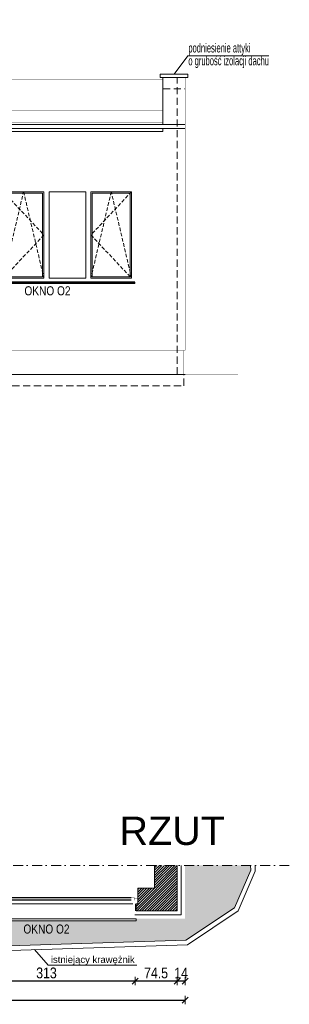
# Model space of a CAD drawing. Header units: millimetres. Extents: x 18880 to 99371, y -5529 to 27899.
# Tile 35 of 161: x 24993 to 25470, y 3079 to 4819. Entities that reach past the tile are written whole.
import ezdxf

# ---------------------------------------------------------------- set-up
doc = ezdxf.new("R2010")
doc.units = ezdxf.units.MM
doc.set_wipeout_variables(frame=1)
doc.linetypes.add('DASHED', pattern=[19.05, 12.7, -6.35])
doc.linetypes.add('Kropki i Kreski', pattern=[335.138881, 176.388884, -88.194442, 0, -70.555556])
for name, color, linetype, lineweight in [('AA_HATCH', 251, 'Continuous', 0), ('AA_IZOLACJA', 251, 'Continuous', 0), ('AA_OPIS', 2, 'Continuous', 0), ('AA_WIDOK', 254, 'Continuous', 0), ('AP wymiary', 40, 'Continuous', 0), ('K_SCIANY', 90, 'Continuous', 20)]:
    doc.layers.add(name, color=color, linetype=linetype, lineweight=lineweight)
doc.layers.add('Okna ArchiCADa', color=7, linetype='Continuous')
doc.styles.add('1', font='ARIALN.TTF')
doc.styles.add('ARIAL', font='arial.ttf')
doc.styles.add('DIM07', font='romans.shx', dxfattribs={"width": 0.7})
doc.linetypes.add('STYROPIAN', pattern='A,0.000141,[1,styropian.shx,S=1,R=0,X=0,Y=0],-14.102004', length=14.102145)
doc.dimstyles.new('1_50', dxfattribs={"dimscale": 10, "dimtxt": 1.9, "dimasz": 0.005, "dimexe": 0, "dimexo": 0, "dimgap": 0.45, "dimtad": 1, "dimdec": 4, "dimrnd": 0.5, "dimdsep": 46, "dimtxsty": '1', "dimblk1": 'DIM01', "dimblk2": 'DIM01', "dimsah": 1, "dimcen": 2, "dimdle": 25, "dimse1": 1, "dimse2": 1, "dimclrd": 1, "dimclrt": 2, "dimadec": 0, "dimazin": 0, "dimtfac": 0.66665, "dimtdec": 4, "dimtix": 1, "dimtmove": 0, "dimatfit": 3, "dimldrblk": 'DIM01', "dimfxl": 0, "dimtolj": 1, "dimtzin": 0, "dimarcsym": 0})

# ---------------------------------------------------------------- blocks, each defined once
blk = doc.blocks.new('okno o1a')
at = {"layer": 'AA_OPIS', "linetype": 'DASHED', "ltscale": 0.5}
for points in [[(80, -6), (152, -82.5), (80, -159), (116, -6), (152, -159)], [(307, -6), (235, -82.5), (307, -159), (271, -6), (235, -159)]]:
    blk.add_lwpolyline(points, dxfattribs=at)
at = {"layer": 'AA_WIDOK', "color": 255, "const_width": 0.3}
for points in [[(0, -165.6), (0, 0)], [(0, 0), (313, 0)], [(313, 0), (313, -165.6)]]:
    blk.add_lwpolyline(points, dxfattribs=at)
at = {"layer": 'AA_WIDOK'}
for points in [[(6, -159), (6, -6)], [(6, -6), (71, -6)], [(71, -6), (71, -159)], [(80, -159), (80, -6)], [(80, -6), (152, -6)], [(82.5, -156.5), (82.5, -8.5)], [(82.5, -8.5), (149.5, -8.5)], [(149.5, -8.5), (149.5, -156.5)], [(152, -6), (152, -159)], [(161, -159), (161, -6)], [(161, -6), (226, -6)], [(226, -6), (226, -159)], [(235, -159), (235, -6)], [(235, -6), (307, -6)], [(237.5, -156.5), (237.5, -8.5)], [(237.5, -8.5), (304.5, -8.5)], [(304.5, -8.5), (304.5, -156.5)], [(307, -6), (307, -159)], [(149.5, -156.5), (82.5, -156.5)], [(304.5, -156.5), (237.5, -156.5)], [(71, -159), (6, -159)], [(152, -159), (80, -159)], [(226, -159), (161, -159)], [(307, -159), (235, -159)]]:
    blk.add_lwpolyline(points, dxfattribs=at)
at = {"layer": 'AA_WIDOK', "color": 4}
for points in [[(313, -165), (0, -165)], [(0, -165.6), (0, -165.8)], [(0, -165.8), (313, -165.8)], [(0, -167.5), (0, -165.8)], [(0, -167.5), (313, -167.5)], [(0, -168), (0, -167.5)], [(0, -168), (313, -168)], [(313, -165.8), (313, -165.6)], [(313, -167.5), (313, -165.8)], [(313, -168), (313, -167.5)]]:
    blk.add_lwpolyline(points, dxfattribs=at)
at = {"layer": 'AA_OPIS', "insert": (158.3, -173.1), "char_height": 16, "width": 300, "attachment_point": 2, "style": 'ARIAL'}
blk.add_mtext('{\\W0.8;OKNO O2}', dxfattribs=at)
blk = doc.blocks.new('O1 rozwierane 12_80')
at = {"layer": 'AA_WIDOK', "color": 4}
blk.add_lwpolyline([(1585, 260), (1585, 300), (-1585, 300), (-1585, 260)], dxfattribs=at)
at = {"layer": 'AA_WIDOK', "linetype": 'DASHED', "ltscale": 0.5}
blk.add_lwpolyline([(1585, 260), (-1585, 260)], dxfattribs=at)
at = {"layer": 'AA_WIDOK', "color": 4, "const_width": 3}
for points in [[(-1615, -90), (-1615, 0)], [(1615, 0), (1615, -90)]]:
    blk.add_lwpolyline(points, dxfattribs=at)
at = {"color": 4}
blk.add_wipeout([(-1500, -115), (-1500, -65), (-1525, -65), (-1525, 0), (1525, 0), (1525, -65), (1500, -65), (1500, -115)], dxfattribs=at).dxf.layer = 'AA_WIDOK'
at = {"layer": 'AA_IZOLACJA', "linetype": 'STYROPIAN', "ltscale": 0.2}
for points in [[(-1575, 120), (-1575, 0)], [(1575, 120), (1575, 0)]]:
    blk.add_lwpolyline(points, dxfattribs=at)
at = {"layer": 'AA_WIDOK', "const_width": 3}
for points in [[(-1565, 260), (-1565, 0)], [(1565, 260), (1565, 0)]]:
    blk.add_lwpolyline(points, dxfattribs=at)
at = {"layer": 'AA_WIDOK', "color": 4, "const_width": 3}
for points in [[(-1615, 0), (-1525, 0)], [(-1525, 0), (-1525, -65)], [(1525, -65), (1525, 0)], [(1525, 0), (1615, 0)], [(-1550, -90), (-1615, -90)], [(-1525, -65), (-1550, -65)], [(-1550, -65), (-1550, -90)], [(-1550, -65), (-1500, -65)], [(-1550, -115), (-1550, -65)], [(-1500, -115), (-1550, -115)], [(-1500, -65), (-1500, -115)], [(1500, -80), (-1500, -80)], [(1500, -90), (-1500, -90)], [(1500, -100), (-1500, -100)], [(1500, -115), (1500, -65)], [(1500, -65), (1550, -65)], [(1550, -115), (1500, -115)], [(1550, -65), (1525, -65)], [(1550, -90), (1550, -65)], [(1550, -65), (1550, -115)], [(1615, -90), (1550, -90)]]:
    blk.add_lwpolyline(points, dxfattribs=at)
at = {"layer": 'AA_WIDOK', "color": 4}
for points in [[(-1525, 0), (1525, 0)], [(1500, -65), (-1500, -65)], [(1500, -115), (-1500, -115)], [(1500, -115), (-1500, -115)]]:
    blk.add_lwpolyline(points, dxfattribs=at)
blk = doc.blocks.new('DIM01')
at = {"color": 2}
blk.add_line((-106, -106), (106, 106), dxfattribs=at)
blk.add_line((0, -150), (0, 150))
blk = doc.blocks.new('*D730')
at = {"layer": 'AP wymiary', "color": 1, "lineweight": -2, "transparency": 16777216}
for p, q in [((25271.5, 3120.5), (25271.5, 3120.5)), ((25285.6, 3120.5), (25271.6, 3120.5)), ((25285.6, 3120.5), (25285.7, 3120.5))]:
    blk.add_line(p, q, dxfattribs=at)
at = {"layer": 'Defpoints', "color": 0, "transparency": 16777216}
for p in [(25271.6, 3252.4), (25285.6, 3252.4), (25271.6, 3120.5)]:
    blk.add_point(p, dxfattribs=at)
at = {"layer": 'AP wymiary', "color": 1, "lineweight": -2, "transparency": 16777216, "xscale": 0.05, "yscale": 0.05, "zscale": 0.05}
blk.add_blockref('DIM01', (25271.6, 3120.5), dxfattribs=at)
at = {"layer": 'AP wymiary', "color": 1, "lineweight": -2, "transparency": 16777216, "xscale": 0.05, "yscale": 0.05, "zscale": 0.05, "rotation": 180}
blk.add_blockref('DIM01', (25285.6, 3120.5), dxfattribs=at)
at = {"layer": 'AP wymiary', "color": 2, "transparency": 16777216, "insert": (25278.6, 3134.6), "char_height": 19, "attachment_point": 5, "style": '1'}
blk.add_mtext('\\A1;14', dxfattribs=at)
blk = doc.blocks.new('*D731')
at = {"layer": 'AP wymiary', "color": 1, "lineweight": -2, "transparency": 16777216}
blk.add_line((25271.5, 3120.5), (25197.1, 3120.5), dxfattribs=at)
at = {"layer": 'Defpoints', "color": 0, "transparency": 16777216}
for p in [(25271.6, 3252.4), (25197.1, 3235.7), (25197.1, 3120.5)]:
    blk.add_point(p, dxfattribs=at)
at = {"layer": 'AP wymiary', "color": 1, "lineweight": -2, "transparency": 16777216, "xscale": 0.05, "yscale": 0.05, "zscale": 0.05, "rotation": 180}
blk.add_blockref('DIM01', (25197.1, 3120.5), dxfattribs=at)
at = {"layer": 'AP wymiary', "color": 1, "lineweight": -2, "transparency": 16777216, "xscale": 0.05, "yscale": 0.05, "zscale": 0.05}
blk.add_blockref('DIM01', (25271.6, 3120.5), dxfattribs=at)
at = {"layer": 'AP wymiary', "color": 2, "transparency": 16777216, "insert": (25234.3, 3134.7), "char_height": 19, "attachment_point": 5, "style": '1'}
blk.add_mtext('\\A1;74.5', dxfattribs=at)
blk = doc.blocks.new('*D732')
at = {"layer": 'AP wymiary', "color": 1, "lineweight": -2, "transparency": 16777216}
blk.add_line((25197, 3120.5), (24884.1, 3120.5), dxfattribs=at)
at = {"layer": 'Defpoints', "color": 0, "transparency": 16777216}
for p in [(24884.1, 3237.6), (25197.1, 3235.7), (24884.1, 3120.5)]:
    blk.add_point(p, dxfattribs=at)
at = {"layer": 'AP wymiary', "color": 1, "lineweight": -2, "transparency": 16777216, "xscale": 0.05, "yscale": 0.05, "zscale": 0.05, "rotation": 180}
blk.add_blockref('DIM01', (24884.1, 3120.5), dxfattribs=at)
at = {"layer": 'AP wymiary', "color": 1, "lineweight": -2, "transparency": 16777216, "xscale": 0.05, "yscale": 0.05, "zscale": 0.05}
blk.add_blockref('DIM01', (25197.1, 3120.5), dxfattribs=at)
at = {"layer": 'AP wymiary', "color": 2, "transparency": 16777216, "insert": (25040.6, 3134.7), "char_height": 19, "attachment_point": 5, "style": '1'}
blk.add_mtext('\\A1;313', dxfattribs=at)
blk = doc.blocks.new('*D741')
at = {"layer": 'AP wymiary', "color": 1, "lineweight": -2, "transparency": 16777216}
blk.add_line((23625.6, 3086.9), (25285.5, 3086.9), dxfattribs=at)
at = {"layer": 'Defpoints', "color": 0, "transparency": 16777216}
for p in [(23625.6, 3230.6), (25285.6, 3230.6), (25285.6, 3086.9)]:
    blk.add_point(p, dxfattribs=at)
at = {"layer": 'AP wymiary', "color": 1, "lineweight": -2, "transparency": 16777216, "xscale": 0.05, "yscale": 0.05, "zscale": 0.05, "rotation": 180}
blk.add_blockref('DIM01', (23625.6, 3086.9), dxfattribs=at)
at = {"layer": 'AP wymiary', "color": 1, "lineweight": -2, "transparency": 16777216, "xscale": 0.05, "yscale": 0.05, "zscale": 0.05}
blk.add_blockref('DIM01', (25285.6, 3086.9), dxfattribs=at)
at = {"layer": 'AP wymiary', "color": 2, "transparency": 16777216, "insert": (24455.6, 3101.1), "char_height": 19, "attachment_point": 5, "style": '1'}
blk.add_mtext('\\A1;1660', dxfattribs=at)

msp = doc.modelspace()

# ---------------------------------------------------------------- hatches: boundary and pattern name
at = {"layer": 'AA_HATCH'}
h = msp.add_hatch(dxfattribs=at)
h.set_pattern_fill('ANSI31', color=256)
h.set_pattern_definition([(45, (0, -219.0947), (-2.24506403, 2.24506403), [])])
h.paths.add_polyline_path([(23744.68367, 3284.64924), (23664.57638, 3284.64924), (23664.57638, 3324.88528), (23639.57638, 3324.88528), (23639.57638, 3244.64924), (23747.68367, 3244.64924), (23747.68367, 3256.64924), (23744.68367, 3256.64924), (23744.68367, 3265.64924)])
h.paths.add_polyline_path([(24015.57638, 3265.64924), (24015.57638, 3284.64924), (23972.57638, 3284.64924), (23972.57638, 3324.88528), (23957.57638, 3324.88528), (23957.57638, 3284.64924), (23894.68367, 3284.64924), (23894.68367, 3265.64924), (23894.68367, 3256.64924), (23891.68367, 3256.64924), (23891.68367, 3244.64924), (24018.57638, 3244.64924), (24018.57638, 3256.64924), (24015.57638, 3256.64924)])
h.paths.add_polyline_path([(24444.57638, 3265.64924), (24444.57638, 3284.64924), (24417.57638, 3284.64924), (24417.57638, 3324.88528), (24402.57638, 3324.88528), (24402.57638, 3284.64924), (24338.57638, 3284.64924), (24338.57638, 3265.64924), (24338.57638, 3256.64924), (24335.57638, 3256.64924), (24335.57638, 3244.64924), (24447.57638, 3244.64924), (24447.57638, 3256.64924), (24444.57638, 3256.64924)])
h.paths.add_polyline_path([(24879.07638, 3265.64924), (24879.07638, 3284.64924), (24837.57638, 3284.64924), (24837.57638, 3324.88528), (24822.57638, 3324.88528), (24822.57638, 3284.64924), (24767.57638, 3284.64924), (24767.57638, 3265.64924), (24767.57638, 3256.64924), (24764.57638, 3256.64924), (24764.57638, 3244.64924), (24882.07638, 3244.64924), (24882.07638, 3256.64924), (24879.07638, 3256.64924)])
h.paths.add_polyline_path([(25271.57638, 3324.88528), (25231.57638, 3324.88528), (25231.57638, 3284.64924), (25202.07638, 3284.64924), (25202.07638, 3265.64924), (25202.07638, 3256.64924), (25199.07638, 3256.64924), (25199.07638, 3244.64924), (25271.57638, 3244.64924)])

# ---------------------------------------------------------------- linework, layer by layer
at = {"layer": 'AA_IZOLACJA', "linetype": 'STYROPIAN', "ltscale": 1.4}
msp.add_lwpolyline([(25197.07638, 3237.64924), (25278.57638, 3237.64924), (25278.57638, 3324.88528)], dxfattribs=at)
at = {"layer": 'AA_OPIS'}
msp.add_lwpolyline([(25266.07638, 4722.88446), (25290.23546, 4755.34742), (25433.49022, 4755.34742)], dxfattribs=at)
at = {"layer": 'AA_OPIS', "linetype": 'Kropki i Kreski', "ltscale": 0.1}
msp.add_lwpolyline([(25469.89112, 3324.88528), (23218.7861, 3324.88528)], dxfattribs=at)
at = {"layer": 'AA_OPIS', "linetype": 'Continuous'}
msp.add_lwpolyline([(25019.30172, 3175.97911), (25043.6953, 3148.59747), (25200.03798, 3148.59747)], dxfattribs=at)
at = {"layer": 'AA_WIDOK', "color": 4}
for points in [[(25241.57638, 4716.88446), (25241.57638, 4722.88446)], [(25241.57638, 4722.88446), (25290.57638, 4722.88446)], [(25241.57638, 4716.88446), (25290.57638, 4716.88446)], [(25290.57638, 4716.88446), (25290.57638, 4722.88446)], [(23639.57638, 4633.88446), (25285.57638, 4633.88446)], [(25285.57638, 4626.88446), (23668.98408, 4626.88446)]]:
    msp.add_lwpolyline(points, dxfattribs=at)
at = {"layer": 'AA_WIDOK'}
for points in [[(25246.57638, 4716.88446), (25246.57638, 4637.19645)], [(25246.57638, 4636.89645), (25246.57638, 4637.19645)], [(25246.57638, 4633.88446), (25246.57638, 4636.89645)], [(23674.19495, 4621.92337), (25246.57638, 4621.92337)], [(25246.57638, 4621.92337), (25246.57638, 4626.88446)], [(25285.57638, 4192.32208), (23680.81467, 4192.32208)]]:
    msp.add_lwpolyline(points, dxfattribs=at)
at = {"layer": 'AA_WIDOK', "color": 8, "linetype": 'DASHED'}
for points in [[(25271.57638, 4192.32208), (25271.57638, 4716.88446)], [(25246.57638, 4696.88446), (25285.57638, 4696.88446)], [(23627.57638, 4192.32208), (23627.57638, 4172.32208), (25283.57638, 4172.32208), (25283.57638, 4192.32208)]]:
    msp.add_lwpolyline(points, dxfattribs=at)
at = {"layer": 'AA_WIDOK'}
for points, const_width in [([(25285.57638, 4633.88446), (25285.57638, 4716.88446)], 0.5), ([(25285.57638, 4630.38446), (25285.57638, 4633.88446)], 0.5), ([(25285.57638, 4627.82228), (25285.57638, 4630.38446)], 0.5), ([(25285.57638, 4626.88446), (25285.57638, 4627.82228)], 0.5), ([(25285.57638, 4234.82208), (25285.57638, 4626.88446)], 0.5), ([(23682.82492, 4234.82208), (25285.57638, 4234.82208)], 0.5), ([(25283.57638, 4192.32208), (25283.57638, 4234.82208)], 0.5), ([(25197.07638, 3230.64924), (25285.57638, 3230.64924), (25285.57638, 3324.88528)], 0.3)]:
    msp.add_lwpolyline(points, dxfattribs=dict(at, const_width=const_width))
at = {"layer": 'AA_WIDOK', "color": 9, "const_width": 0.3}
for points in [[(25246.57638, 4714.27645), (24000.57638, 4714.27645)], [(23664.57638, 4658.89645), (25246.57638, 4658.89645)], [(23664.57638, 4636.89645), (25246.57638, 4636.89645)]]:
    msp.add_lwpolyline(points, dxfattribs=at)
at = {"layer": 'AA_WIDOK', "color": 3, "const_width": 0.5}
msp.add_lwpolyline([(19846.57638, 4192.32208), (25379.31536, 4192.32208)], dxfattribs=at)
at = {"layer": 'K_SCIANY'}
msp.add_lwpolyline([(25231.57638, 3324.88528), (25231.57638, 3284.64924), (25202.07638, 3284.64924), (25202.07638, 3265.64924), (25202.07638, 3256.64924), (25199.07638, 3256.64924), (25199.07638, 3244.64924), (25271.57638, 3244.64924), (25271.57638, 3324.88528)], dxfattribs=at)

# ---------------------------------------------------------------- block references
at = {"layer": 'AA_HATCH'}
msp.add_blockref('okno o1a', (24884.07638, 4521.32208), dxfattribs=at)

# ---------------------------------------------------------------- texts
at = {"layer": 'AA_OPIS', "insert": (25291.39872, 4733.8846), "char_height": 16, "width": 151.2593731, "attachment_point": 7, "line_spacing_factor": 0.85, "style": 'DIM07'}
msp.add_mtext('{\\fArial Narrow|b0|i0|c238|p34;podniesienie attyki\\Po grubość izolacji dachu}', dxfattribs=at)
at = {"layer": 'AA_OPIS', "attachment_point": 1, "style": 'ARIAL'}
for s, insert, char_height, width in [('\\A1;\\pxql;{\\fArial|b0|i0|c238|p38;RZUT}', (25169.72611, 3410.95796), 50, 5325.4238542), ('istniejący krawężnik', (25048.36219, 3164.46795), 12, 1647.7118816)]:
    msp.add_mtext(s, dxfattribs=dict(at, insert=insert, char_height=char_height, width=width))

# ---------------------------------------------------------------- dimensions: what is measured, and where the dimension line sits
at = {"layer": 'AP wymiary'}
dim = msp.add_linear_dim(base=(25271.57638, 3120.51669), p1=(25285.57638, 3252.35229), p2=(25271.57638, 3252.35229), dimstyle='1_50', dxfattribs=at)
dim.commit()
dim.dimension.update_dxf_attribs({"geometry": '*D730', "text_midpoint": (25278.57638, 3134.55557)})

# ---------------------------------------------------------------- next in the draw order: block references
at = {"layer": 'Okna ArchiCADa', "linetype": 'Continuous', "xscale": 0.1, "yscale": 0.1, "zscale": 0.1, "rotation": 180}
msp.add_blockref('O1 rozwierane 12_80', (25040.57638, 3256.64924), dxfattribs=at)

# ---------------------------------------------------------------- next in the draw order: hatches: boundary and pattern name
at = {"layer": 'AA_HATCH'}
h = msp.add_hatch(dxfattribs=at)
h.set_pattern_fill('AR-CONC', color=256, scale=0.1)
h.set_pattern_definition([(50, (0, 280.905), (18.218467, -1.5939086), [1.905, -20.955]), (355, (0, 280.905), (-3.524342, 19.105685), [1.524, -16.764058]), (100.451445, (1.518, 280.772), (14.694125, 17.511775), [1.619001, -17.809024]), (46.1842, (0, 285.985), (27.107904, -4.204233), [2.8575, -31.4325]), (96.63556, (2.26, 285.635), (23.740413, 24.742612), [2.428502, -26.71356]), (351.18415, (0, 285.985), (23.740413, 24.742612), [2.285997, -25.145973]), (21, (2.54, 284.715), (15.161439, -10.22652), [1.905, -20.955]), (326, (2.54, 284.715), (6.180203, 18.418797), [1.524, -16.764]), (71.451445, (3.803, 283.863), (21.341642, 8.192277), [1.619001, -17.808994]), (37.5, (0, 280.905), (0.3088603, 8.4555039), [0, -16.5608, 0, -17.018, 0, -16.8275]), (7.5, (0, 280.905), (6.6819663, 10.0180575), [0, -9.7028, 0, -16.1798, 0, -6.4135]), (327.5, (-5.664, 280.905), (13.5590595, -0.5728744), [0, -6.35, 0, -19.812, 0, -26.289]), (317.5, (-8.204, 280.905), (14.812918, 2.542649), [0, -8.255, 0, -13.1572, 0, -18.669])])
h.paths.add_polyline_path([(25373.24276, 3249.98649), (25401.62349, 3316.20636), (25401.42519, 3324.88528), (25285.57638, 3324.88528), (25285.57638, 3230.64924), (25199.07638, 3230.64924), (25199.07638, 3226.64924), (24882.07638, 3226.64924), (24882.07638, 3230.64924), (24764.57638, 3230.64924), (24764.57638, 3226.64924), (24447.57638, 3226.64924), (24447.57638, 3230.64924), (24335.57638, 3230.64924), (24335.57638, 3226.64924), (24018.57638, 3226.64924), (24018.57638, 3230.64924), (23891.68367, 3230.64924), (23891.68367, 3226.64924), (23747.68367, 3226.64924), (23747.68367, 3230.64924), (23658.74153, 3230.64924), (23672.62141, 3210.1901), (23674.90684, 3216.96408, -0.3218180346), (23670.82492, 3222.64924, -1), (23682.82492, 3222.64924, -0.5130675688), (23674.90684, 3216.96408), (23672.62141, 3210.1901), (23685.71532, 3190.88951), (23762.60857, 3143.69261), (25287.11619, 3192.56957)])
h.paths.add_polyline_path([(23774.86948, 3195.41717), (23864.34943, 3195.41717), (23864.34943, 3228.38852), (23774.86948, 3228.38852)], flags=24)
h.paths.add_polyline_path([(24995.8757, 3195.33115), (25085.35564, 3195.33115), (25085.35564, 3228.3025), (24995.8757, 3228.3025)], flags=24)
h.paths.add_polyline_path([(24561.3757, 3195.33115), (24650.85564, 3195.33115), (24650.85564, 3228.3025), (24561.3757, 3228.3025)], flags=24)
h.paths.add_polyline_path([(24132.3757, 3195.33115), (24221.85564, 3195.33115), (24221.85564, 3228.3025), (24132.3757, 3228.3025)], flags=24)

# ---------------------------------------------------------------- next in the draw order: linework, layer by layer
for points in [[(23649.07426, 3230.64924), (23680.0622, 3184.97259), (23760.46773, 3135.61986), (25289.65426, 3184.64683), (25379.65906, 3244.6492), (25409.66109, 3314.65199), (25409.42728, 3324.88528)], [(23658.74153, 3230.64924), (23685.71532, 3190.88951), (23762.60857, 3143.69261), (25287.11619, 3192.56957), (25373.24276, 3249.98649), (25401.62349, 3316.20636), (25401.42937, 3324.70254)]]:
    msp.add_lwpolyline(points, dxfattribs=at)

# ---------------------------------------------------------------- next in the draw order: texts
at = {"layer": 'AA_OPIS', "insert": (25040.57638, 3220.35161), "char_height": 16, "width": 300, "attachment_point": 2, "style": 'ARIAL'}
msp.add_mtext('{\\W0.8;OKNO O2}', dxfattribs=at)

# ---------------------------------------------------------------- next in the draw order: dimensions: what is measured, and where the dimension line sits
at = {"layer": 'AP wymiary'}
for base, p1, p2, picture, middle in [((24884.07638, 3120.51669), (25197.07638, 3235.69693), (24884.07638, 3237.64924), '*D732', (25040.57638, 3134.71758)), ((25197.07638, 3120.51669), (25271.57638, 3252.35229), (25197.07638, 3235.69693), '*D731', (25234.32638, 3134.6787))]:
    dim = msp.add_linear_dim(base=base, p1=p1, p2=p2, dimstyle='1_50', override={"dimtmove": 1}, dxfattribs=at)
    dim.commit()
    dim.dimension.update_dxf_attribs({"geometry": picture, "text_midpoint": middle})
dim = msp.add_linear_dim(base=(25285.57638, 3086.8643), p1=(23625.57638, 3230.64924), p2=(25285.57638, 3230.64924), dimstyle='1_50', dxfattribs=at)
dim.commit()
dim.dimension.update_dxf_attribs({"geometry": '*D741', "text_midpoint": (24455.57638, 3101.06519)})

doc.saveas('drawing.dxf')
